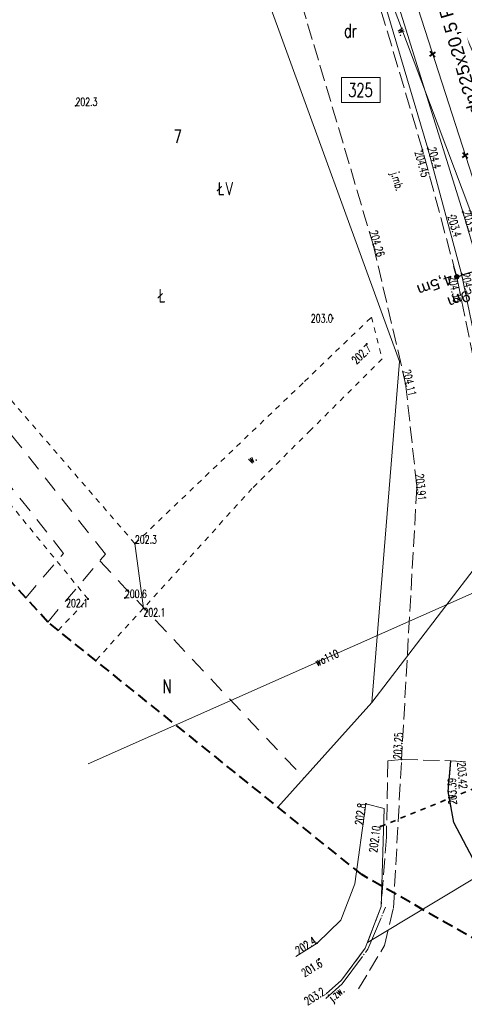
# Model space of a CAD drawing. Header units: metres. Extents: x 7496982 to 7497528, y 5603168 to 5605598.
# Tile 3 of 74: x 7497405 to 7497446, y 5603174 to 5603265. Entities that reach past the tile are written whole.
import ezdxf
from ezdxf.enums import TextEntityAlignment as Align

# ---------------------------------------------------------------- set-up
doc = ezdxf.new("R2010")
doc.units = ezdxf.units.M
doc.header["$MEASUREMENT"] = 0
for name, pattern in [('1', [0]), ('1_SUEP_A', [0]), ('1_SUEP_B', [0]), ('1_SUWP', [0]), ('2', [1.5, 1, -0.5]), ('2_14', [0]), ('2_OTKB', [3.5, 3.16, -0.17, 0, -0.17]), ('2_OTKC', [1.5, 1, -0.5]), ('2_OTKJ', [2, 1.5, -0.5]), ('2_OTKK', [0]), ('2_OTKR', [0]), ('2_OTKR_A', [2, 1, -1]), ('2_OTKZ_A', [1, 0.5, -0.5]), ('2_OTWM', [1, 0.5, -0.5]), ('2_OTWM_A', [2, 1, -1]), ('4', [2.5, 1.5, -1]), ('GDE', [0])]:
    doc.linetypes.add(name, pattern=pattern)
doc.layers.get('0').update_dxf_attribs({"color": 250, "linetype": 'CONTINUOUS', "lineweight": 100})
doc.layers.get('Defpoints').update_dxf_attribs({"linetype": 'CONTINUOUS'})
for name, color, linetype, lineweight in [('! IS_opis woda', 7, 'CONTINUOUS', 9), ('! IS_woda', 5, 'CONTINUOUS', 50), ('!_gaz', 40, 'CONTINUOUS', 40), ('!COPIS', 7, 'CONTINUOUS', 15), ('2_granice działek', 6, 'CONTINUOUS', 20), ('EDZPD_L_0', 3, 'GDE', 18), ('EDZTD_T_0', 3, 'CONTINUOUS', 18), ('EKLTK_T_0', 90, 'CONTINUOUS', 25), ('EUZOU_T_0', 90, 'CONTINUOUS', 25), ('EUZPU_L_0', 90, '4', 18), ('OTK_E_T_0', 7, 'CONTINUOUS', 0), ('OTK_E_T_4', 7, 'CONTINUOUS', 0), ('OTK_L_0', 7, '2_OTKJ', 18), ('OTK_L_1', 7, '2_OTKK', 25), ('OTK_L_11', 7, '2_OTKB', 18), ('OTK_L_2', 7, '2_OTKC', 18), ('OTK_L_5', 7, '2_OTKR_A', 18), ('OTK_L_8', 7, '2_OTKZ_A', 35), ('OTR_T_0', 7, 'CONTINUOUS', 18), ('OTR_T_1', 7, 'CONTINUOUS', 18), ('OTW_E_T_2', 7, 'CONTINUOUS', 0), ('OTW_L_3', 7, '2_OTWM_A', 18), ('SUEP_L_0', 1, '1_SUEP_A', 18), ('SUWP_E_T_0', 5, 'CONTINUOUS', 0), ('SUWP_L_0', 5, '1_SUWP', 18), ('ZAKRES_L_0', 1, '2', 40), ('ZAKRES_L_0_a', 1, '2', 40)]:
    doc.layers.add(name, color=color, linetype=linetype, lineweight=lineweight)
doc.styles.add('R', font='arial.ttf')
doc.styles.add('RD', font='arial.ttf', dxfattribs={"width": 1.1})
doc.styles.get("Standard").update_dxf_attribs({"font": 'Simplex.SHX', "width": 0.75})
doc.dimstyles.get("Standard").update_dxf_attribs({"dimtxt": 1, "dimasz": 1, "dimexe": 1, "dimexo": 1, "dimgap": 1, "dimtad": 1, "dimtxsty": 'Standard', "dimcen": 2.5, "dimadec": 0, "dimazin": 0, "dimtfac": 1, "dimtmove": 0, "dimatfit": 3, "dimfxl": 1, "dimarcsym": 0})

# ---------------------------------------------------------------- blocks, each defined once
blk = doc.blocks.new('2_OTRS')
at = {"linetype": 'Continuous'}
blk.add_circle((0, 0), 0.045, dxfattribs=at)
blk = doc.blocks.new('2_OTRN')
at = {"linetype": 'Continuous'}
blk.add_circle((0, 0), 0.045, dxfattribs=at)
blk = doc.blocks.new('krzyż')
at = {"layer": '!_gaz', "color": 1, "linetype": 'ByBlock'}
for points in [[(-0.49, 0.45), (0.49, -0.45)], [(-0.43, -0.58), (0.4, 0.54)]]:
    blk.add_lwpolyline(points, dxfattribs=at)
blk = doc.blocks.new('_Dot')
at = {"color": 0, "linetype": 'ByBlock', "lineweight": -2}
blk.add_line((-0.5, 0), (-1, 0), dxfattribs=at)
at = {"color": 0, "linetype": 'ByBlock', "const_width": 0.5}
blk.add_lwpolyline([(-0.25, 0, 1), (0.25, 0, 1)], format="xyb", close=True, dxfattribs=at)
blk = doc.blocks.new('*D591')
at = {"layer": '!COPIS', "color": 0, "lineweight": -2, "transparency": 16777216}
for p, q in [((7497449.624, 5603240.11), (7497449.274, 5603241.028)), ((7497450.44, 5603240.422), (7497450.09, 5603241.34)), ((7497450.447, 5603240.405), (7497449.631, 5603240.094)), ((7497450.914, 5603240.584), (7497451.381, 5603240.762)), ((7497449.163, 5603239.915), (7497448.696, 5603239.737))]:
    blk.add_line(p, q, dxfattribs=at)
at = {"layer": 'Defpoints', "color": 0, "transparency": 16777216}
for p in [(7497449.631, 5603240.094), (7497450.547, 5603240.141), (7497449.731, 5603239.83)]:
    blk.add_point(p, dxfattribs=at)
at = {"layer": '!COPIS', "color": 0, "lineweight": -2, "transparency": 16777216, "xscale": 0.5, "yscale": 0.5, "zscale": 0.5}
for p, rotation in [((7497449.631, 5603240.094), 20.90281957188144), ((7497450.447, 5603240.405), 200.9028195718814)]:
    blk.add_blockref('_Dot', p, dxfattribs=dict(at, rotation=rotation))
at = {"layer": '!COPIS', "color": 0, "transparency": 16777216, "insert": (7497446.572, 5603239.156), "char_height": 1, "attachment_point": 5, "rotation": 200, "style": 'RD'}
blk.add_mtext('0,9m', dxfattribs=at)
blk = doc.blocks.new('*D595')
at = {"layer": '!COPIS', "color": 0, "lineweight": -2, "transparency": 16777216}
for p, q in [((7497450.132, 5603242.295), (7497449.87, 5603243.173)), ((7497445.778, 5603240.995), (7497445.516, 5603241.873)), ((7497449.677, 5603242.072), (7497446.281, 5603241.058))]:
    blk.add_line(p, q, dxfattribs=at)
at = {"layer": 'Defpoints', "color": 0, "transparency": 16777216}
for p in [(7497450.218, 5603242.007), (7497445.802, 5603240.915), (7497445.864, 5603240.707)]:
    blk.add_point(p, dxfattribs=at)
at = {"layer": '!COPIS', "color": 0, "lineweight": -2, "transparency": 16777216, "xscale": 0.5, "yscale": 0.5, "zscale": 0.5}
for p, rotation in [((7497450.156, 5603242.215), 16.62711871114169), ((7497445.802, 5603240.915), 196.6271187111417)]:
    blk.add_blockref('_Dot', p, dxfattribs=dict(at, rotation=rotation))
at = {"layer": '!COPIS', "color": 0, "transparency": 16777216, "insert": (7497443.76, 5603240.276), "char_height": 1, "attachment_point": 5, "rotation": 200, "style": 'RD'}
blk.add_mtext('4,5m', dxfattribs=at)

msp = doc.modelspace()

# ---------------------------------------------------------------- linework, layer by layer
at = {"layer": '! IS_woda', "linetype": 'Continuous'}
msp.add_lwpolyline([(7497370.6311, 5603480.01695), (7497392.82397, 5603396.85646), (7497396.01595, 5603385.11211), (7497396.01595, 5603385.11211), (7497408.12777, 5603387.53138), (7497418.57021, 5603354.75755), (7497421.68668, 5603342.64039), (7497427.74847, 5603318.52641), (7497436.9972, 5603294.46422), (7497436.89371, 5603289.46378), (7497436.89371, 5603289.46378), (7497442.55268, 5603269.39557), (7497449.3139, 5603246.6309), (7497450.43812, 5603240.40747), (7497459.60645, 5603231.33195), (7497466.85685, 5603224.15777), (7497467.22649, 5603224.47742)], dxfattribs=at)
at = {"layer": '2_granice działek'}
msp.add_lwpolyline([(7497435.15079, 5603259.34143), (7497438.72864, 5603259.34143), (7497438.72864, 5603257.04962), (7497435.15079, 5603257.04962)], close=True, dxfattribs=at)
at = {"layer": 'EDZPD_L_0', "linetype": 'GDE'}
for p, q in [((7497440.51, 5603233.09), (7497418.79, 5603292.75)), ((7497450.67, 5603237.33), (7497435.41, 5603278.01)), ((7497440.51, 5603233.09), (7497437.94, 5603201.53))]:
    msp.add_line(p, q, dxfattribs=at)
at = {"layer": 'EDZPD_L_0', "linetype": '1'}
for p, q in [((7497458.33, 5603228.19), (7497437.94, 5603201.53)), ((7497458.33, 5603228.19), (7497437.94, 5603201.53)), ((7497437.94, 5603201.53), (7497429.26599, 5603191.85016)), ((7497437.94, 5603201.53), (7497429.26599, 5603191.85016)), ((7497437.54144, 5603179.31889), (7497450.09, 5603186.89)), ((7497437.54144, 5603179.31889), (7497450.09, 5603186.89))]:
    msp.add_line(p, q, dxfattribs=at)
at = {"layer": 'EUZPU_L_0', "linetype": '4'}
for p, q in [((7497413.32383, 5603215.26003), (7497355.80968, 5603288.20419)), ((7497409.44997, 5603215.32789), (7497353.45388, 5603286.34672)), ((7497405.96947, 5603211.21824), (7497409.44997, 5603215.32789)), ((7497408.00085, 5603208.97487), (7497413.32383, 5603215.26003)), ((7497412.79455, 5603214.63508), (7497431.67736, 5603194.54115))]:
    msp.add_line(p, q, dxfattribs=at)
at = {"layer": 'OTK_L_0', "linetype": '2_OTKJ'}
for p, q in [((7497429.17, 5603273.902), (7497438.071, 5603243.888)), ((7497442.63, 5603252.65), (7497437.85, 5603268.76)), ((7497445.75, 5603241.08), (7497442.63, 5603252.65)), ((7497438.071, 5603243.888), (7497441.07, 5603231.026)), ((7497447.76, 5603231.41), (7497445.75, 5603241.08)), ((7497441.07, 5603231.026), (7497442.109, 5603221.421)), ((7497442.109, 5603221.421), (7497440.69, 5603196.27)), ((7497440.69, 5603196.27), (7497439.42, 5603196.13)), ((7497439.95, 5603182.51), (7497440.69, 5603196.27)), ((7497440.69, 5603196.27), (7497445.25, 5603196.13)), ((7497439.42, 5603196.13), (7497439.3, 5603189.08)), ((7497445.25, 5603196.13), (7497445.00508, 5603193.3047)), ((7497445.25, 5603196.13), (7497446.6, 5603196.04)), ((7497445.00508, 5603193.3047), (7497445.52024, 5603190.42119)), ((7497445.52024, 5603190.42119), (7497447.32, 5603187.02)), ((7497439.3, 5603189.08), (7497438.81, 5603182.66)), ((7497438.81, 5603182.66), (7497437.33864, 5603178.78477)), ((7497439.11596, 5603179.03405), (7497439.95, 5603182.51)), ((7497436.72066, 5603175.02783), (7497439.11596, 5603179.03405)), ((7497437.33864, 5603178.78477), (7497435.1571, 5603175.85346)), ((7497435.1571, 5603175.85346), (7497433.72, 5603174.56))]:
    msp.add_line(p, q, dxfattribs=at)
at = {"layer": 'OTK_L_1', "linetype": '2_OTKK'}
for p, q in [((7497445.00508, 5603193.3047), (7497445.25, 5603196.13)), ((7497445.52024, 5603190.42119), (7497445.00508, 5603193.3047)), ((7497447.32, 5603187.02), (7497445.52024, 5603190.42119))]:
    msp.add_line(p, q, dxfattribs=at)
at = {"layer": 'OTK_L_11', "linetype": '2_OTKB'}
for p, q in [((7497437.57019, 5603178.6921), (7497439.22, 5603182.58)), ((7497435.20627, 5603175.49795), (7497437.57019, 5603178.6921)), ((7497433.69927, 5603174.15113), (7497435.20627, 5603175.49795))]:
    msp.add_line(p, q, dxfattribs=at)
at = {"layer": 'OTK_L_2', "linetype": '2_OTKC'}
for p, q in [((7497445.00508, 5603193.3047), (7497445.25, 5603196.13)), ((7497445.25, 5603196.13), (7497446.6, 5603196.04)), ((7497445.52024, 5603190.42119), (7497445.00508, 5603193.3047)), ((7497447.32, 5603187.02), (7497445.52024, 5603190.42119))]:
    msp.add_line(p, q, dxfattribs=at)
at = {"layer": 'OTK_L_5', "linetype": '2_OTKR'}
for p, q in [((7497446.344, 5603246.93), (7497437.049, 5603276.856)), ((7497438.32762, 5603268.90804), (7497443.11113, 5603252.78623)), ((7497443.11113, 5603252.78623), (7497446.23656, 5603241.19607)), ((7497450.386, 5603233.105), (7497446.344, 5603246.93)), ((7497446.23656, 5603241.19607), (7497448.24954, 5603231.51175)), ((7497436.39, 5603184.76), (7497437.4, 5603192.15)), ((7497437.4, 5603192.15), (7497439.1, 5603191.72)), ((7497439.1, 5603191.72), (7497438.81, 5603182.66)), ((7497436.39, 5603184.76), (7497435.08954, 5603181.39538)), ((7497437.33864, 5603178.78477), (7497438.81, 5603182.66)), ((7497435.08954, 5603181.39538), (7497432.89, 5603179.27)), ((7497430.93426, 5603178.03595), (7497432.89, 5603179.27)), ((7497435.1571, 5603175.85346), (7497437.33864, 5603178.78477)), ((7497433.72, 5603174.56), (7497435.1571, 5603175.85346))]:
    msp.add_line(p, q, dxfattribs=at)
at = {"layer": 'OTK_L_8', "linetype": '2_OTKZ_A'}
msp.add_line((7497438.75, 5603190.06), (7497447.52, 5603193.63), dxfattribs=at)
at = {"layer": 'OTW_L_3', "linetype": '2_OTWM'}
for p, q in [((7497398.07698, 5603237.06137), (7497416.05546, 5603216.22707)), ((7497431.72111, 5603231.2216), (7497437.91781, 5603237.18662)), ((7497437.91781, 5603237.18662), (7497438.90309, 5603233.32313)), ((7497411.71454, 5603211.09826), (7497393.59342, 5603233.22675)), ((7497438.90309, 5603233.32313), (7497432.2892, 5603226.73581)), ((7497416.05546, 5603216.22707), (7497431.72111, 5603231.2216)), ((7497432.2892, 5603226.73581), (7497426.8706, 5603221.3172)), ((7497426.8706, 5603221.3172), (7497416.8431, 5603210.24102)), ((7497408.95832, 5603208.2007), (7497411.71454, 5603211.09826)), ((7497416.8431, 5603210.24102), (7497412.42957, 5603205.40585))]:
    msp.add_line(p, q, dxfattribs=at)
at = {"layer": 'OTW_L_3', "linetype": '2_14'}
msp.add_line((7497416.05546, 5603216.22707), (7497416.8431, 5603210.24102), dxfattribs=at)
at = {"layer": 'SUEP_L_0', "linetype": '1_SUEP_B'}
msp.add_line((7497451.86733, 5603250.99182), (7497434.17368, 5603292.26168), dxfattribs=at)
at = {"layer": 'SUWP_L_0', "linetype": '1_SUWP'}
for p, q in [((7497434.14254, 5603290.86884), (7497449.10462, 5603244.34315)), ((7497411.72251, 5603195.84264), (7497451.31105, 5603213.45366))]:
    msp.add_line(p, q, dxfattribs=at)
at = {"layer": 'ZAKRES_L_0', "linetype": '2'}
for p, q in [((7497408.01181, 5603208.96277), (7497403.02282, 5603214.47239)), ((7497437.02332, 5603185.60442), (7497408.01181, 5603208.96277)), ((7497450.59287, 5603177.8208), (7497437.02332, 5603185.60442))]:
    msp.add_line(p, q, dxfattribs=at)
at = {"layer": 'ZAKRES_L_0_a', "linetype": '2'}
for p, q in [((7497408.01181, 5603208.96277), (7497403.02282, 5603214.47239)), ((7497437.02332, 5603185.60442), (7497408.01181, 5603208.96277)), ((7497450.59287, 5603177.8208), (7497437.02332, 5603185.60442))]:
    msp.add_line(p, q, dxfattribs=at)

# ---------------------------------------------------------------- block references
at = {"layer": 'OTR_T_0'}
for p, rotation in [((7497442.63, 5603252.65), 285.0915736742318), ((7497438.071, 5603243.888), 286.5183318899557), ((7497445.75, 5603241.08), 281.7422606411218), ((7497441.07, 5603231.026), 283.1250119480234), ((7497442.109, 5603221.421), 276.1738396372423), ((7497440.69, 5603196.27), 86.9216603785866), ((7497445.00508, 5603193.3047), 91.86368473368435), ((7497438.75, 5603190.06), 82.48613553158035)]:
    msp.add_blockref('2_OTRS', p, dxfattribs=dict(at, rotation=rotation))
at = {"layer": 'OTR_T_1'}
for p in [(7497410.55811, 5603256.73066), (7497434.33718, 5603237.0705), (7497416.05546, 5603216.22707), (7497411.71454, 5603211.09826), (7497415.12614, 5603211.20099), (7497416.8431, 5603210.24102)]:
    msp.add_blockref('2_OTRN', p, dxfattribs=at)
for p, rotation in [((7497443.11113, 5603252.78622), 285.0915736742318), ((7497445.32457, 5603246.58304), 285.8057519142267), ((7497446.344, 5603246.93), 286.2972796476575), ((7497446.23656, 5603241.19607), 281.7422606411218), ((7497437.47144, 5603234.70811), 43.56703462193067), ((7497437.4, 5603192.15), 82.21754517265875), ((7497432.89, 5603179.27), 32.25143290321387), ((7497433.07, 5603177.81), 31.53601156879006)]:
    msp.add_blockref('2_OTRN', p, dxfattribs=dict(at, rotation=rotation))

# ---------------------------------------------------------------- texts
at = {"layer": 'EDZTD_T_0', "width": 0.7}
for s, p in [('325', (7497435.77121, 5603258.81564)), ('7', (7497419.64115, 5603254.51547))]:
    msp.add_text(s, height=1.25001, dxfattribs=at).set_placement(p, align=Align.TOP_LEFT)
at = {"layer": 'EKLTK_T_0', "width": 0.7}
for s, p in [('ŁV', (7497423.68698, 5603249.68931)), ('N', (7497418.6156, 5603203.65215))]:
    msp.add_text(s, height=1.25001, dxfattribs=at).set_placement(p, align=Align.TOP_LEFT)
at = {"layer": 'EUZOU_T_0', "lineweight": 13, "width": 0.7}
for s, p in [('dr', (7497435.36879, 5603264.31705)), ('Ł', (7497418.21658, 5603239.78518))]:
    msp.add_text(s, height=1.25001, dxfattribs=at).set_placement(p, align=Align.TOP_LEFT)
at = {"layer": 'OTK_E_T_0', "lineweight": 9, "width": 0.7}
for s, rotation, p in [('j.mb.', 285.8995236, (7497440.21807, 5603249.73958)), ('j.zw.', 39.8055675, (7497434.72513, 5603174.50173))]:
    msp.add_text(s, height=0.75, rotation=rotation, dxfattribs=at).set_placement(p, align=Align.MIDDLE)
at = {"layer": 'OTK_E_T_4', "lineweight": 9, "width": 0.7}
msp.add_text('w.', height=0.75, rotation=294.1481108, dxfattribs=at).set_placement((7497440.45266, 5603263.46531), align=Align.CENTER)
at = {"layer": 'OTR_T_0', "lineweight": 9, "width": 0.7}
for s, rotation, p in [('204.45', 285.0915737, (7497442.63, 5603252.65)), ('204.36', 281.7422606, (7497445.75, 5603241.08)), ('203.42', 273.8947421, (7497446.6, 5603196.04))]:
    msp.add_text(s, height=0.75, rotation=rotation, dxfattribs=at).set_placement(p, align=Align.TOP_LEFT)
for s, rotation, p in [('204.26', 286.5183319, (7497438.071, 5603243.888)), ('204.11', 283.1250119, (7497441.07, 5603231.026)), ('203.91', 276.1738396, (7497442.109, 5603221.421))]:
    msp.add_text(s, height=0.75, rotation=rotation, dxfattribs=at).set_placement(p, align=Align.CENTER)
msp.add_text('203.25', height=0.75, rotation=86.9216604, dxfattribs=at).set_placement((7497440.69, 5603196.27))
msp.add_text('203.39', height=0.75, rotation=91.8636847, dxfattribs=at).set_placement((7497445.00508, 5603193.3047), align=Align.TOP_CENTER)
msp.add_text('202.10', height=0.75, rotation=82.4861355, dxfattribs=at).set_placement((7497438.75, 5603190.06), align=Align.RIGHT)
at = {"layer": 'OTR_T_1', "lineweight": 9, "width": 0.7}
for s, p in [('202.3', (7497410.55811, 5603256.73066)), ('202.3', (7497416.05546, 5603216.22707)), ('200.6', (7497415.12614, 5603211.20099))]:
    msp.add_text(s, height=0.75, dxfattribs=at).set_placement(p)
for s, rotation, p in [('204.4', 285.0915737, (7497443.11113, 5603252.78622)), ('203.9', 286.2972796, (7497446.344, 5603246.93)), ('204.3', 281.7422606, (7497446.23656, 5603241.19607))]:
    msp.add_text(s, height=0.75, rotation=rotation, dxfattribs=at).set_placement(p)
msp.add_text('203.4', height=0.75, rotation=285.8057519, dxfattribs=at).set_placement((7497445.32457, 5603246.58304), align=Align.MIDDLE_LEFT)
msp.add_text('203.0', height=0.75, dxfattribs=at).set_placement((7497434.33718, 5603237.0705), align=Align.MIDDLE_RIGHT)
for s, rotation, p in [('202.7', 43.5670346, (7497437.47144, 5603234.70811)), ('201.6', 31.5360116, (7497433.07, 5603177.81))]:
    msp.add_text(s, height=0.75, rotation=rotation, dxfattribs=at).set_placement(p, align=Align.TOP_RIGHT)
msp.add_text('202.1', height=0.75, dxfattribs=at).set_placement((7497411.71454, 5603211.09826), align=Align.TOP_RIGHT)
msp.add_text('202.1', height=0.75, dxfattribs=at).set_placement((7497416.8431, 5603210.24102), align=Align.TOP_LEFT)
for s, rotation, p in [('202.8', 82.2175452, (7497437.4, 5603192.15)), ('202.4', 32.2514329, (7497432.89, 5603179.27)), ('203.2', 32.1645802, (7497433.72, 5603174.56))]:
    msp.add_text(s, height=0.75, rotation=rotation, dxfattribs=at).set_placement(p, align=Align.RIGHT)
at = {"layer": 'OTW_E_T_2', "lineweight": 9, "width": 0.7}
msp.add_text('w.', height=0.75, rotation=33.8055195, dxfattribs=at).set_placement((7497426.86303, 5603224.09871), align=Align.MIDDLE)
at = {"layer": 'SUWP_E_T_0', "lineweight": 9, "width": 0.7}
msp.add_text('wo110', height=0.75, rotation=23.981959, dxfattribs=at).set_placement((7497433.78676, 5603205.65795), align=Align.MIDDLE)

# ---------------------------------------------------------------- dimensions: what is measured, and where the dimension line sits
at = {"layer": '!COPIS'}
for base, p1, p2, angle, text, picture, middle in [((7497445.80229, 5603240.91484), (7497450.21795, 5603242.00745), (7497445.86426, 5603240.70732), 196.6271187, '4,5m', '*D595', (7497443.76038, 5603240.27598)), ((7497449.63056, 5603240.09366), (7497450.54742, 5603240.14143), (7497449.73135, 5603239.82976), 200.9028196, '0,9m', '*D591', (7497446.57234, 5603239.15578))]:
    dim = msp.add_linear_dim(base=base, p1=p1, p2=p2, angle=angle, text=text, dimstyle='Standard', override={"dimasz": 0.5, "dimexo": 0.3, "dimtxsty": 'RD', "dimblk1": 'Dot', "dimblk2": 'Dot', "dimsah": 1, "dimtmove": 2}, dxfattribs=at)
    dim.commit()
    dim.dimension.update_dxf_attribs({"geometry": picture, "text_midpoint": middle, "dimtype": 161, "text_rotation": 200})

# ---------------------------------------------------------------- next in the draw order: texts
at = {"layer": '! IS_opis woda', "color": 7, "lineweight": 9, "insert": (7497447.69357, 5603253.24696), "char_height": 1.2, "attachment_point": 1, "rotation": 106.077072, "style": 'R', "bg_fill": 2}
msp.add_mtext_dynamic_manual_height_columns('w - {\\fArial|b0|i0|c238|p34;dn225x20,5} PE100RC {\\fArial|b0|i0|c238|p34;PN16 }SDR11  ', width=34.9196507, gutter_width=12.5, heights=[0], dxfattribs=at)

# ---------------------------------------------------------------- next in the draw order: block references
at = {"layer": '!_gaz', "linetype": 'ByBlock', "transparency": 33554687, "xscale": 0.5, "yscale": 0.5, "zscale": 0.5, "rotation": 77.69848993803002}
for p in [(7497443.56625, 5603261.51817), (7497446.58849, 5603252.14376)]:
    msp.add_blockref('krzyż', p, dxfattribs=at)

doc.saveas('drawing.dxf')
